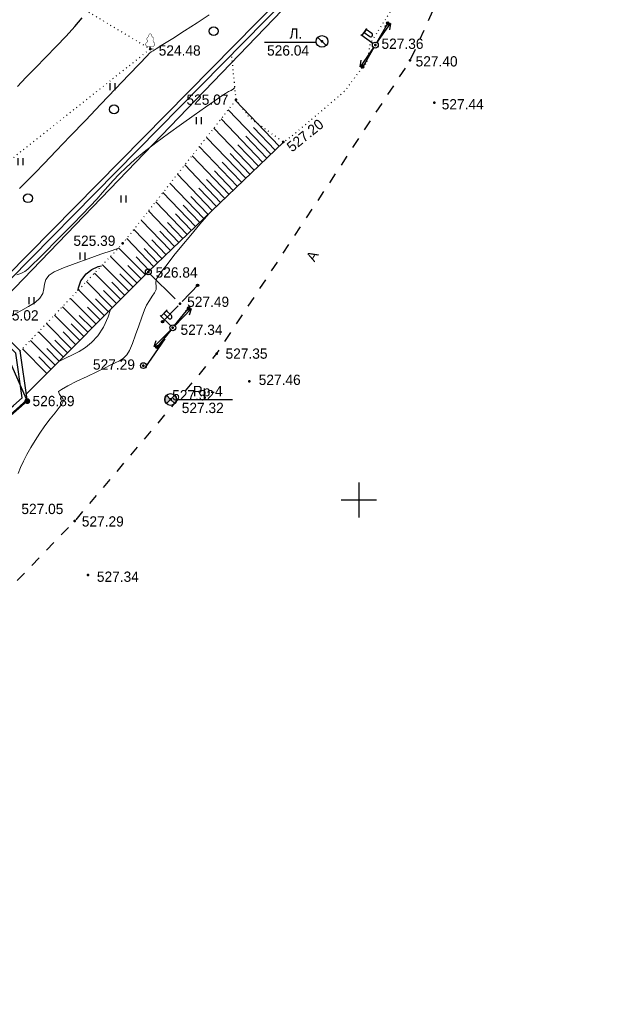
# Model space of a CAD drawing. Header units: millimetres. Extents: x -76021 to 1074922, y 19208 to 400534.
# Tile 84 of 109: x 330180 to 380860, y 149602 to 233463. Entities that reach past the tile are written whole.
import ezdxf

# ---------------------------------------------------------------- set-up
doc = ezdxf.new("R2010")
doc.units = ezdxf.units.MM
for name, pattern in [('Д_ТРОТ_ТРУБА', [3, 1.5, -1.5]), ('ДОРОГИ_ГРУНТ', [7, 5, -2]), ('ДОРОГИ_СТРОЯЩ', [9, 8, -1]), ('Контура низ откосов  Штриховая 0.1-0.5 - - - - - - -', [0.6, 0.1, -0.5])]:
    doc.linetypes.add(name, pattern=pattern)
for name, color, linetype in [('(001) Сетка', 92, 'Continuous'), ('(003) Пункты', 7, 'Continuous'), ('(004) Точки рельефа', 7, 'Continuous'), ('(004a) Точки рельефа (отк.)', 7, 'Continuous'), ('(011) Колодцы', 7, 'Continuous'), ('(013) Газ', 30, 'ИК_Газопровод -------г--------'), ('(022) Возд. Линии', 7, 'Continuous'), ('(025) Дорога', 7, 'Continuous'), ('(031) Горизонтали', 42, 'Continuous'), ('(035) Откосы', 7, 'Continuous'), ('(036) Растительность', 7, 'Continuous'), ('(038) Деревья', 7, 'Continuous'), ('(039) Земля', 7, 'Continuous'), ('(040) Ограда', 7, 'Continuous')]:
    doc.layers.add(name, color=color, linetype=linetype)
doc.layers.add('(032) Горизонтали утолщенные', color=32, linetype='Continuous', lineweight=30)
doc.styles.add('BM-431', font='txt')
doc.styles.add('D-431', font='txt')
doc.styles.add('S', font='txtwr', dxfattribs={"oblique": 15})
doc.styles.get("Standard").update_dxf_attribs({"font": 'arial.ttf'})
doc.linetypes.add('GAZ_VOZDUSH', pattern='A,1,-2,["~",Standard,S=3,R=0,X=-1.5,Y=-1.5],-1,10', length=14)
doc.linetypes.add('ИК_Газопровод -------г--------', pattern='A,9,-0.6,["Г",Standard,S=1.2,R=0,X=0,Y=-0.6],-1.2', length=10.8)
doc.linetypes.add('ОГРАДА_БЕТ', pattern='A,4,["|",Standard,S=0.8,R=0,X=0,Y=-0.8],4', length=8)

# ---------------------------------------------------------------- blocks, each defined once
blk = doc.blocks.new('d')
at = {"layer": '(038) Деревья'}
blk.add_ellipse((0, 0), major_axis=(0.265, 0.265), ratio=1, start_param=5.497787, end_param=11.780972, dxfattribs=at)
blk = doc.blocks.new('I04010')
for p, q in [((-0.412273, 0.007146), (-0.412273, 1.207146)), ((0.387727, 1.207146), (0.387727, 0.007146))]:
    blk.add_line(p, q)
blk = doc.blocks.new('Setka')
at = {"layer": '(001) Сетка'}
for p, q in [((0, 1.5), (0, -1.5)), ((-1.5, 0), (1.5, 0))]:
    blk.add_line(p, q, dxfattribs=at)
blk = doc.blocks.new('I01171-flat-5-flat-1')
at = {"layer": '(011) Колодцы'}
blk.add_line((-0.361, 0.349), (0.351, -0.349), dxfattribs=at)
blk.add_circle((0, 0), 0.5, dxfattribs=at)
at = {"color": 4, "style": 'S', "oblique": 15}
blk.add_attdef('Z', (0.808, -0.547), '', height=1, dxfattribs=at)
blk = doc.blocks.new('f-flat-5-flat-1')
at = {"layer": '(022) Возд. Линии'}
for points in [[(-0.205, 0.143), (-1.23, 0.859)], [(-1.148, 0.801), (-0.719, 1.416)]]:
    blk.add_lwpolyline(points, dxfattribs=at)
blk.add_lwpolyline([(-0.254, 0.772), (-0.254, 0.772, 0.414214), (-0.294, 0.998), (-0.776, 1.334), (-0.962, 1.068), (-0.48, 0.732, 0.414214)], format="xyb", close=True, dxfattribs=at)
blk.add_circle((0, 0), 0.25, dxfattribs=at)
blk = doc.blocks.new('S1-flat-6-flat-1')
at = {"layer": '(022) Возд. Линии'}
for p, q in [((0, 0), (-1.145, -1.64)), ((-1.145, -1.64), (-1.064, -1.087)), ((-1.145, -1.64), (-0.654, -1.373))]:
    blk.add_line(p, q, dxfattribs=at)
blk = doc.blocks.new('S2-flat-6-flat-1')
at = {"layer": '(022) Возд. Линии'}
for p, q in [((0, 0), (1.145, 1.64)), ((1.145, 1.64), (0.654, 1.373)), ((1.145, 1.64), (1.064, 1.087))]:
    blk.add_line(p, q, dxfattribs=at)
blk = doc.blocks.new('s3-flat-8-flat-1')
at = {"layer": '(022) Возд. Линии'}
h = blk.add_hatch(dxfattribs=at)
h.set_pattern_fill('ACET-2D-ACET-2D-ANSI31', color=256, scale=0.01, angle=60.24583, style=0)
h.set_pattern_definition([(105.245828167, (-32401.5294, -79738.96087), (-0.030632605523, -0.008349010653), [])])
edge = h.paths.add_edge_path()
edge.add_arc((0.943, 1.65), 0.1, 0, 360)
blk.add_lwpolyline([(0, 0), (0.993, 1.736)], dxfattribs=at)
blk.add_circle((0.943, 1.65), 0.1, dxfattribs=at)
blk = doc.blocks.new('s4-flat-8-flat-1')
at = {"layer": '(022) Возд. Линии'}
h = blk.add_hatch(dxfattribs=at)
h.set_pattern_fill('ACET-2D-ACET-2D-ANSI31', color=256, scale=0.01, angle=240.24583, style=0)
h.set_pattern_definition([(285.245828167, (-32401.28193, -79738.52796), (0.030632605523, 0.008349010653), [])])
edge = h.paths.add_edge_path()
edge.add_arc((-0.943, -1.65), 0.1, 0, 360)
blk.add_lwpolyline([(0, 0), (-0.993, -1.736)], dxfattribs=at)
blk.add_circle((-0.943, -1.65), 0.1, dxfattribs=at)
blk = doc.blocks.new('prov-s-flat-6-flat-1')
at = {"layer": '(022) Возд. Линии'}
for name, p in [('s3-flat-8-flat-1', (0.123, 0.216)), ('s4-flat-8-flat-1', (-0.124, -0.217))]:
    blk.add_blockref(name, p, dxfattribs=at)
blk = doc.blocks.new('U1061-flat-4-flat-1')
at = {"layer": '(022) Возд. Линии'}
blk.add_circle((0, 0), 0.25, dxfattribs=at)
at = {"color": 4, "oblique": 15}
blk.add_attdef('Z', (0.797, -0.495), '', height=1, dxfattribs=at)
blk = doc.blocks.new('U1061-flat-3-flat-1')
at = {"layer": '(022) Возд. Линии'}
blk.add_circle((0, 0), 0.25, dxfattribs=at)
at = {"color": 4, "oblique": 15}
blk.add_attdef('Z', (0.797, -0.495), '', height=1, dxfattribs=at)
blk = doc.blocks.new('f-flat-6-flat-1')
at = {"layer": '(022) Возд. Линии'}
for points in [[(-0.179, 0.175), (-1.071, 1.05)], [(-1, 0.98), (-0.475, 1.516)]]:
    blk.add_lwpolyline(points, dxfattribs=at)
blk.add_lwpolyline([(-0.123, 0.803), (-0.123, 0.803, 0.414214), (-0.125, 1.033), (-0.545, 1.444), (-0.772, 1.212), (-0.353, 0.801, 0.414214)], format="xyb", close=True, dxfattribs=at)
blk.add_circle((0, 0), 0.25, dxfattribs=at)
blk = doc.blocks.new('S1-flat-7-flat-1')
at = {"layer": '(022) Возд. Линии'}
for p, q in [((0, 0), (-1.4, -1.428)), ((-1.4, -1.428), (-1.229, -0.896)), ((-1.4, -1.428), (-0.872, -1.246))]:
    blk.add_line(p, q, dxfattribs=at)
blk = doc.blocks.new('S2-flat-7-flat-1')
at = {"layer": '(022) Возд. Линии'}
for p, q in [((0, 0), (1.4, 1.428)), ((1.4, 1.428), (0.872, 1.246)), ((1.4, 1.428), (1.229, 0.896))]:
    blk.add_line(p, q, dxfattribs=at)
blk = doc.blocks.new('s3-flat-11-flat-1')
at = {"layer": '(022) Возд. Линии'}
h = blk.add_hatch(dxfattribs=at)
h.set_pattern_fill('ACET-2D-ACET-2D-ANSI31', color=256, scale=0.01, angle=45.94766, style=0)
h.set_pattern_definition([(90.947657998, (-32384.942892, -79716.907708), (-0.03174565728, -0.000525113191), [])])
edge = h.paths.add_edge_path()
edge.add_arc((1.321, 1.366), 0.1, 0, 360)
blk.add_lwpolyline([(0, 0), (1.391, 1.437)], dxfattribs=at)
blk.add_circle((1.321, 1.366), 0.1, dxfattribs=at)
blk = doc.blocks.new('s4-flat-11-flat-1')
at = {"layer": '(022) Возд. Линии'}
h = blk.add_hatch(dxfattribs=at)
h.set_pattern_fill('ACET-2D-ACET-2D-ANSI31', color=256, scale=0.01, angle=225.94766, style=0)
h.set_pattern_definition([(270.947657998, (-32384.59617, -79716.549324), (0.03174565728, 0.000525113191), [])])
edge = h.paths.add_edge_path()
edge.add_arc((-1.321, -1.366), 0.1, 0, 360)
blk.add_lwpolyline([(0, 0), (-1.391, -1.437)], dxfattribs=at)
blk.add_circle((-1.321, -1.366), 0.1, dxfattribs=at)
blk = doc.blocks.new('prov-s-flat-8-flat-1')
at = {"layer": '(022) Возд. Линии'}
for name, p in [('s3-flat-11-flat-1', (0.173, 0.178)), ('s4-flat-11-flat-1', (-0.174, -0.18))]:
    blk.add_blockref(name, p, dxfattribs=at)
blk = doc.blocks.new('s3-flat-10-flat-1')
at = {"layer": '(022) Возд. Линии'}
h = blk.add_hatch(dxfattribs=at)
h.set_pattern_fill('ACET-2D-ACET-2D-ANSI31', color=256, scale=0.01, angle=51.11014, style=0)
h.set_pattern_definition([(96.110141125, (-32384.30411, -79714.86154), (-0.031569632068, -0.003379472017), [])])
edge = h.paths.add_edge_path()
edge.add_arc((1.193, 1.479), 0.1, 0, 360)
blk.add_lwpolyline([(0, 0), (1.256, 1.557)], dxfattribs=at)
blk.add_circle((1.193, 1.479), 0.1, dxfattribs=at)
blk = doc.blocks.new('s4-flat-10-flat-1')
at = {"layer": '(022) Возд. Линии'}
h = blk.add_hatch(dxfattribs=at)
h.set_pattern_fill('ACET-2D-ACET-2D-ANSI31', color=256, scale=0.01, angle=231.11014, style=0)
h.set_pattern_definition([(276.110141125, (-32383.991044, -79714.47341), (0.031569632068, 0.003379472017), [])])
edge = h.paths.add_edge_path()
edge.add_arc((-1.193, -1.479), 0.1, 0, 360)
blk.add_lwpolyline([(0, 0), (-1.256, -1.557)], dxfattribs=at)
blk.add_circle((-1.193, -1.479), 0.1, dxfattribs=at)
blk = doc.blocks.new('prov-s-flat-7-flat-1')
at = {"layer": '(022) Возд. Линии'}
for name, p in [('s3-flat-10-flat-1', (0.156, 0.193)), ('s4-flat-10-flat-1', (-0.157, -0.195))]:
    blk.add_blockref(name, p, dxfattribs=at)
blk = doc.blocks.new('karagach-flat-14-flat-1-flat-1')
at = {"layer": '(038) Деревья', "const_width": 0.0375}
for points in [[(-0.208, 1.009, 0.430853), (-0.255, 0.753, 0.548276)], [(-0.208, 1.009, 0.181567), (-0.117, 1.159, 0.303004)], [(0, 1.312, 0.246034), (-0.117, 1.159, 0.489079)], [(0, 1.312, -0.246034), (0.117, 1.159, -0.489079)], [(0.208, 1.009, -0.181567), (0.117, 1.159, -0.303004)], [(0.208, 1.009, -0.430853), (0.255, 0.753, -0.548276)], [(-0.315, 0.559, 0.626949), (-0.218, 0.206, 0.702465)], [(-0.315, 0.559, 0.383603), (-0.255, 0.753, 0.352912)], [(0.315, 0.559, -0.626949), (0.218, 0.206, -0.702465)], [(0.315, 0.559, -0.383603), (0.255, 0.753, -0.352912)]]:
    blk.add_lwpolyline(points, format="xyb", dxfattribs=at)
for points in [[(0, 0.206), (-0.218, 0.206)], [(0, 0), (0, 0.206)], [(0, 0.206), (0.218, 0.206)], [(0, 0), (0.281, 0)]]:
    blk.add_lwpolyline(points, dxfattribs=at)
at = {"layer": '(038) Деревья'}
blk.add_lwpolyline([(0, 0), (0, 0.206)], dxfattribs=at)
blk = doc.blocks.new('I00110-flat-5')
h = blk.add_hatch(color=7)
edge = h.paths.add_edge_path()
edge.add_line((0.354, 0.354), (0, 0))
edge.add_line((0, 0), (0.354, -0.354))
edge.add_arc((0, 0), 0.5, 315, 405)
edge = h.paths.add_edge_path()
edge.add_line((-0.354, -0.354), (0, 0))
edge.add_line((0, 0), (-0.354, 0.354))
edge.add_arc((0, 0), 0.5, 135, 225)
at = {"layer": '(003) Пункты'}
blk.add_circle((0, 0), 0.5, dxfattribs=at)
at = {"color": 7}
for points in [[(0, 0), (-0.354, 0.354, 0.414214), (-0.354, -0.354)], [(0, 0), (0.354, -0.354, 0.414214), (0.354, 0.354)]]:
    blk.add_lwpolyline(points, format="xyb", close=True, dxfattribs=at)
blk.add_lwpolyline([(0.008, 0), (0.008, 0)], dxfattribs=at)
at = {"color": 4, "linetype": 'Continuous', "style": 'S', "oblique": 15}
blk.add_attdef('G', (0.692, 0.111), '', height=1, dxfattribs=at)
at = {"color": 4, "style": 'S', "oblique": 15}
blk.add_attdef('Z', (0.738, -1.15), '', height=1, dxfattribs=at)
blk = doc.blocks.new('A$C05d28b1e')
at = {"layer": '(013) Газ', "linetype": 'ByBlock'}
h = blk.add_hatch(color=0, dxfattribs=at)
edge = h.paths.add_edge_path()
edge.add_arc((56082, -3749), 250, 0, 360)
at = {"layer": '(003) Пункты', "ltscale": 600}
blk.add_line((68794, -3608), (73577, -3608), dxfattribs=at)
at = {"layer": '(004) Точки рельефа', "color": 7, "linetype": 'ByBlock', "lineweight": -2}
for p in [(81192, 26884), (66557, 26239), (85741, 26576), (88708, 25275), (73882, 21918), (90759, 21661), (77913, 18309), (64223, 9676), (66395, 7259), (69105, 4560), (68483, 2499), (72217, 300), (65977, -726), (75003, -2054), (56082, -3749), (68302, -3608), (60109, -13961), (61247, -18569)]:
    blk.add_point(p, dxfattribs=at)
at = {"layer": '(013) Газ', "linetype": 'GAZ_VOZDUSH', "ltscale": 600, "flags": 128}
blk.add_lwpolyline([(139039, 153682), (138885, 152734), (135454, 145357), (130316, 142546), (115842, 109039), (104824, 79051), (99727, 68744), (82201, 34139), (52809, 3628), (56082, -3749), (32593, -24350), (33828, -29046), (31852, -35564), (-6995, -77251), (-10648, -79274), (-22017, -90450), (-29954, -94459), (-74554, -132816), (-76953, -135094)], dxfattribs=at)
at = {"layer": '(022) Возд. Линии', "color": 0, "ltscale": 600, "flags": 128}
blk.add_lwpolyline([(80704, 26801), (76287, 26801)], dxfattribs=at)
at = {"layer": '(022) Возд. Линии', "linetype": 'ДОРОГИ_ГРУНТ', "ltscale": 600}
for points in [[(66559, 7070), (69105, 4560)], [(66141, -915), (68483, 2499)]]:
    blk.add_lwpolyline(points, dxfattribs=at)
at = {"layer": '(025) Дорога', "linetype": 'Д_ТРОТ_ТРУБА', "ltscale": 600, "flags": 128}
blk.add_lwpolyline([(150815, 142076), (135921, 113311), (125552, 93370), (117383, 77821), (104208, 56333), (99627, 49152), (88708, 25275), (72217, 300), (60109, -13961), (40976, -33812), (21855, -53057), (7525, -67385), (-21145, -96032), (-41237, -115998), (-56020, -131074), (-73097, -148290), (-76079, -151266)], dxfattribs=at)
at = {"layer": '(031) Горизонтали', "color": 42, "linetype": 'Continuous', "lineweight": 0, "ltscale": 600}
for points in [[(55403, 14349), (55841, 14779), (56328, 15267), (56754, 15707), (57515, 16499), (58534, 17561), (59731, 18811), (61028, 20165), (62347, 21542), (63608, 22859), (64733, 24033), (65643, 24983), (66260, 25624), (66506, 25876), (66651, 25990), (66804, 26094), (67052, 26249), (67645, 26618), (68488, 27146), (69488, 27778), (70551, 28461), (71582, 29140)], [(55190, 7004), (55531, 7123), (55872, 7298), (56122, 7501), (56531, 7883), (57071, 8411), (57715, 9053), (58433, 9779), (59197, 10556), (59978, 11352), (60748, 12137), (61431, 12848), (61995, 13465), (62483, 14017), (62935, 14533), (63395, 15041), (63902, 15570), (64499, 16148), (65228, 16806), (66048, 17487), (67030, 18247), (68108, 19048), (69217, 19849), (70294, 20610), (71272, 21291), (72087, 21853), (72675, 22254), (72969, 22456), (73228, 22611), (73446, 22717), (73643, 22838), (73777, 22975)], [(55295, -9925), (55496, -9406), (55751, -8862), (56052, -8295), (56392, -7707), (56762, -7098), (57155, -6469), (57579, -5844), (58023, -5260), (58444, -4736), (58801, -4291), (59011, -4005), (59111, -3837), (59145, -3749), (59151, -3714), (59150, -3649), (59111, -3531), (58997, -3371), (58823, -3178), (58751, -2934), (58987, -2747), (59548, -2440), (60316, -2059), (61176, -1649), (62012, -1255), (62709, -923), (63151, -697), (63579, -479), (63927, -317), (64240, -121), (64560, 196), (64779, 568), (65037, 1160), (65315, 1888), (65594, 2663), (65855, 3400), (66079, 4012), (66246, 4412), (66489, 4835), (66730, 5186), (66931, 5485), (67055, 5754), (67073, 6054), (67026, 6309), (67058, 6599), (67201, 6839), (67522, 7285), (67993, 7900), (68583, 8647), (69265, 9489), (70010, 10390), (70787, 11313), (71568, 12222)], [(53603, 2372), (53718, 2616), (54010, 3024), (54366, 3296), (54906, 3609), (55543, 3948), (56188, 4304), (56753, 4664), (57151, 5015), (57393, 5425), (57498, 5828), (57560, 6222), (57674, 6606), (57936, 6977), (58374, 7250), (59153, 7594), (60154, 7980), (61261, 8378), (62354, 8758), (63318, 9092), (63845, 9280)], [(58774, -360), (58817, -338), (59389, -73), (59946, 184), (60492, 465), (61029, 806), (61561, 1240), (62090, 1802), (62571, 2542), (62968, 3432), (63178, 4042)]]:
    blk.add_lwpolyline(points, dxfattribs=at)
at = {"layer": '(032) Горизонтали утолщенные', "color": 32, "linetype": 'Continuous', "lineweight": 30, "ltscale": 600}
for points in [[(55258, 23049), (55963, 23807), (56778, 24651), (57655, 25545), (58541, 26453), (59385, 27340), (60137, 28170), (60746, 28908)], [(60393, 5666), (60438, 5911), (60658, 6505), (61090, 7082), (61592, 7472), (62119, 7708), (62416, 7784)]]:
    blk.add_lwpolyline(points, dxfattribs=at)
at = {"layer": '(035) Откосы', "ltscale": 600}
for p, q in [((77556, 17967), (73829, 21851)), ((76843, 17282), (73211, 21067)), ((76129, 16597), (72592, 20284)), ((75415, 15913), (71974, 19500)), ((77199, 17624), (75360, 19542)), ((74702, 15228), (71356, 18716)), ((76486, 16940), (74694, 18808)), ((73988, 14544), (70737, 17932)), ((75772, 16255), (74028, 18073)), ((73274, 13859), (70119, 17148)), ((75058, 15570), (73362, 17339)), ((72561, 13174), (69500, 16364)), ((74345, 14886), (72696, 16605)), ((71847, 12490), (68882, 15581)), ((72918, 13517), (71364, 15136)), ((73631, 14201), (72030, 15871)), ((71134, 11805), (68263, 14797)), ((72204, 12832), (70697, 14402)), ((70420, 11120), (67645, 14013)), ((71490, 12147), (70031, 13668)), ((69706, 10436), (67026, 13229)), ((70777, 11463), (69365, 12934)), ((68993, 9751), (66408, 12445)), ((70063, 10778), (68699, 12200)), ((68279, 9066), (65790, 11661)), ((69349, 10093), (68033, 11465)), ((66852, 7697), (64553, 10094)), ((67565, 8382), (65171, 10878)), ((68636, 9409), (67367, 10731)), ((66143, 7007), (63858, 9293)), ((67209, 8040), (66035, 9263)), ((67922, 8724), (66701, 9997)), ((65444, 6308), (63174, 8578)), ((66495, 7355), (65369, 8528)), ((64745, 5609), (62491, 7863)), ((65794, 6658), (64655, 7797)), ((64045, 4910), (61808, 7147)), ((65094, 5959), (63964, 7089)), ((63346, 4210), (61125, 6432)), ((64395, 5259), (63272, 6382)), ((62647, 3511), (60441, 5717)), ((63696, 4560), (62581, 5675)), ((61248, 2113), (59075, 4286)), ((61947, 2812), (59758, 5001)), ((62297, 3162), (61198, 4260)), ((62996, 3861), (61890, 4968)), ((60549, 1414), (58392, 3571)), ((61598, 2462), (60507, 3553)), ((59849, 714), (57709, 2855)), ((60898, 1763), (59816, 2846)), ((59150, 15), (57025, 2140)), ((60199, 1064), (59125, 2138)), ((58451, -684), (56342, 1425)), ((59500, 365), (58433, 1431)), ((57751, -1383), (55659, 709)), ((58101, -1034), (57051, 17)), ((58800, -334), (57742, 724))]:
    blk.add_line(p, q, dxfattribs=at)
at = {"layer": '(035) Откосы', "linetype": 'Контура низ откосов  Штриховая 0.1-0.5 - - - - - - -', "ltscale": 600}
blk.add_lwpolyline([(55486, 528), (64223, 9676), (73882, 21918)], dxfattribs=at)
at = {"layer": '(035) Откосы', "ltscale": 600}
blk.add_lwpolyline([(77913, 18309), (66395, 7259), (56003, -3131)], dxfattribs=at)
at = {"layer": '(039) Земля', "linetype": 'Контура низ откосов  Штриховая 0.1-0.5 - - - - - - -', "ltscale": 600, "flags": 128}
for points in [[(32919, -434), (66557, 26239), (55525, 32839), (54029, 33528)], [(87566, 30288), (85279, 26670), (85083, 25275), (83100, 22616), (78769, 18934), (77913, 18309), (75018, 20395), (73882, 21918), (73498, 25771)]]:
    blk.add_lwpolyline(points, dxfattribs=at)
at = {"layer": '(040) Ограда', "linetype": 'ОГРАДА_БЕТ', "ltscale": 600, "flags": 128}
for points in [[(54321, 6856), (81458, 34429), (88020, 47853), (103060, 77194), (102668, 77349), (103071, 78364), (104105, 77984), (103725, 76950), (103429, 77058)], [(17930, -30698), (21677, -26536), (23239, -27111), (24647, -27629), (27363, -25536), (34236, -22176), (54893, -4123), (55646, -3465), (55109, 338), (55109, 338), (51535, 3837), (52095, 4409)]]:
    blk.add_lwpolyline(points, dxfattribs=at)
at = {"layer": '(040) Ограда', "ltscale": 600, "flags": 128}
for points in [[(54606, 6575), (81789, 34195), (88378, 47674), (103429, 77058)], [(18227, -30965), (21793, -27005), (23101, -27486), (24716, -28081), (27575, -25878), (34459, -22512), (55156, -4424), (56072, -3624), (55486, 528), (52101, 3843)]]:
    blk.add_lwpolyline(points, dxfattribs=at)
at = {"layer": '(001) Сетка', "xscale": 1000, "yscale": 1000, "zscale": 1000}
blk.add_blockref('Setka', (84335, -12169), dxfattribs=at)
at = {"layer": '(022) Возд. Линии', "xscale": 1000, "yscale": 1000, "zscale": 1000}
for name, p in [('prov-s-flat-6-flat-1', (85741, 26576)), ('f-flat-5-flat-1', (85741, 26576)), ('S2-flat-6-flat-1', (85882, 26778)), ('karagach-flat-14-flat-1-flat-1', (66557, 26239)), ('I01171-flat-5-flat-1', (81197, 26884)), ('S1-flat-6-flat-1', (85597, 26369)), ('U1061-flat-4-flat-1', (66395, 7259)), ('prov-s-flat-8-flat-1', (69105, 4560)), ('prov-s-flat-7-flat-1', (68483, 2499)), ('f-flat-6-flat-1', (68483, 2499)), ('S2-flat-7-flat-1', (68656, 2675)), ('S1-flat-7-flat-1', (68307, 2319)), ('U1061-flat-3-flat-1', (65977, -726)), ('I00110-flat-5', (68294, -3608))]:
    blk.add_blockref(name, p, dxfattribs=at)
at = {"layer": '(036) Растительность', "linetype": 'Continuous', "xscale": 500, "yscale": 500, "zscale": 500}
for p in [(63347, 22733), (70702, 19834), (55500, 16345), (64290, 13172), (60797, 8301), (56446, 4515)]:
    blk.add_blockref('I04010', p, dxfattribs=at)
at = {"layer": '(038) Деревья', "linetype": 'Continuous', "xscale": 1000, "yscale": 1000, "zscale": 1000}
for p in [(71966, 27760), (63471, 21102), (56138, 13530)]:
    blk.add_blockref('d', p, dxfattribs=at)
at = {"layer": '(003) Пункты', "style": 'D-431'}
for s, p in [('Rp-4', (70193, -3333)), ('527.32', (69245, -4767))]:
    blk.add_text(s, height=875, dxfattribs=at).set_placement(p)
at = {"layer": '(004) Точки рельефа', "linetype": 'ByBlock', "char_height": 875, "attachment_point": 4, "style": 'D-431'}
for s, insert in [('527.36', (86267, 26685)), ('524.48', (67280, 26111)), ('526.04', (76516, 26111)), ('527.40', (89176, 25183)), ('525.07', (69646, 21922)), ('527.44', (91400, 21527)), ('525.39', (60011, 9904)), ('526.84', (67017, 7205)), ('527.49', (69704, 4706)), ('525.02', (53464, 3548)), ('527.34', (69139, 2326)), ('527.35', (72977, 291)), ('527.29', (61676, -636)), ('527.46', (75803, -1941)), ('526.89', (56527, -3748)), ('527.05', (55576, -12937)), ('527.29', (60725, -14002)), ('527.34', (62010, -18710))]:
    blk.add_mtext(s, dxfattribs=dict(at, insert=insert))
at = {"layer": '(004) Точки рельефа', "linetype": 'ByBlock', "insert": (78370, 17753), "char_height": 875, "attachment_point": 4, "rotation": 38.92262, "style": 'D-431'}
blk.add_mtext('527.20', dxfattribs=at)
at = {"layer": '(004a) Точки рельефа (отк.)', "linetype": 'ByBlock', "insert": (68427, -3258), "char_height": 875, "attachment_point": 4, "style": 'D-431'}
blk.add_mtext('527.32', dxfattribs=at)
at = {"layer": '(011) Колодцы', "style": 'BM-431'}
blk.add_text('Л.', height=875, dxfattribs=at).set_placement((78418, 27118))
at = {"layer": '(025) Дорога', "linetype": 'ДОРОГИ_СТРОЯЩ', "style": 'BM-431'}
blk.add_text('A', height=875, rotation=61.19016, dxfattribs=at).set_placement((80561, 8060))

msp = doc.modelspace()

# ---------------------------------------------------------------- block references
at = {"color": 5, "lineweight": 50}
msp.add_blockref('A$C05d28b1e', (274748.019, 204725.492), dxfattribs=at)

doc.saveas('drawing.dxf')
